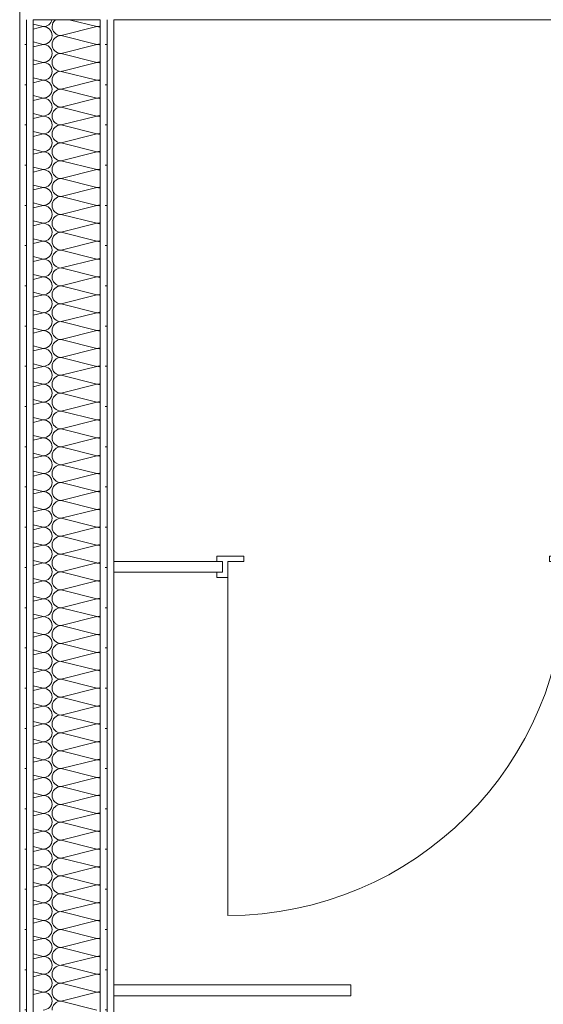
# Model space of a CAD drawing. Header units: metres. Extents: x -167 to 262, y -186 to 508.
# Tile 214 of 256: x 54.472 to 55.448, y 38.84 to 40.675. Entities that reach past the tile are written whole.
import ezdxf

# ---------------------------------------------------------------- set-up
doc = ezdxf.new("R2010")
doc.units = ezdxf.units.M
doc.header["$MEASUREMENT"] = 0
for name, color, linetype in [('10 Wand außen', 7, 'Continuous'), ('60 Auffüllung', 7, 'Continuous'), ('70 Sanitär Installation', 7, 'Continuous'), ('94 Genehmigungsplanung Bemaßung', 7, 'Continuous')]:
    doc.layers.add(name, color=color, linetype=linetype)
doc.styles.add('ERSTELLTER_STIL_1', font='arial.ttf')
doc.dimstyles.new('ERSTELLTER_STIL__1', dxfattribs={"dimtxt": 0.25, "dimasz": 0.19, "dimexe": 0.18, "dimexo": 0.1, "dimgap": 0, "dimtad": 1, "dimtih": 1, "dimtoh": 1, "dimzin": 0, "dimdsep": 46, "dimtxsty": 'ERSTELLTER_STIL_1', "dimblk": 'ARROWHEAD_6', "dimblk1": 'ARROWHEAD_6', "dimblk2": 'ARROWHEAD_6', "dimcen": 0.09, "dimclrd": 7, "dimclre": 7, "dimclrt": 7, "dimazin": 0, "dimtfac": 1, "dimtdec": 4, "dimtmove": 0, "dimatfit": 3, "dimfxl": 1, "dimtolj": 1, "dimtzin": 0, "dimarcsym": 0})
doc.dimstyles.new('ERSTELLTER_STIL__2', dxfattribs={"dimtxt": 0.25, "dimasz": 0.19, "dimexe": 0.18, "dimexo": 0.1, "dimgap": 0, "dimtad": 1, "dimzin": 0, "dimdsep": 46, "dimtxsty": 'ERSTELLTER_STIL_1', "dimblk": 'ARROWHEAD_6', "dimblk1": 'ARROWHEAD_6', "dimblk2": 'ARROWHEAD_6', "dimcen": 0.09, "dimclrd": 7, "dimclre": 7, "dimclrt": 7, "dimazin": 0, "dimtfac": 1, "dimtdec": 4, "dimtmove": 0, "dimatfit": 3, "dimfxl": 1, "dimtolj": 1, "dimtzin": 0, "dimarcsym": 0})
doc.dimstyles.new('ERSTELLTER_STIL__3', dxfattribs={"dimtxt": 0.2, "dimasz": 0.19, "dimexe": 0.18, "dimexo": 0.1, "dimgap": 0, "dimtad": 1, "dimtih": 1, "dimtoh": 1, "dimzin": 0, "dimdsep": 46, "dimtxsty": 'ERSTELLTER_STIL_1', "dimblk": 'ARROWHEAD_10', "dimblk1": 'ARROWHEAD_10', "dimblk2": 'ARROWHEAD_10', "dimcen": 0.09, "dimclrd": 8, "dimclre": 8, "dimclrt": 8, "dimazin": 0, "dimtfac": 1, "dimtdec": 4, "dimtmove": 0, "dimatfit": 3, "dimfxl": 1, "dimtolj": 1, "dimtzin": 0, "dimarcsym": 0})
pattern_1 = [(0, (27236.132094, 33357.27905), (0, 0.075), [0, -0.075])]

# ---------------------------------------------------------------- blocks, each defined once
blk = doc.blocks.new('*X107', base_point=(27236.1321, 33357.279))
at = {"layer": '10 Wand außen', "color": 8, "linetype": 'Continuous', "lineweight": 18}
for p, q in [((54.497, 40.667), (54.5154, 40.6624)), ((54.497, 40.6578), (54.5154, 40.6624)), ((54.5488, 40.6457), (54.6154, 40.6624)), ((54.5639, 40.6753), (54.6154, 40.6624)), ((54.5488, 40.6457), (54.6154, 40.629)), ((54.497, 40.6337), (54.5154, 40.629)), ((54.497, 40.6244), (54.5154, 40.629)), ((54.5488, 40.6124), (54.6154, 40.629)), ((54.5488, 40.6124), (54.6154, 40.5957)), ((54.497, 40.6003), (54.5154, 40.5957)), ((54.497, 40.5911), (54.5154, 40.5957)), ((54.5488, 40.579), (54.6154, 40.5957)), ((54.497, 40.567), (54.5154, 40.5624)), ((54.5488, 40.579), (54.6154, 40.5624)), ((54.497, 40.5578), (54.5154, 40.5624)), ((54.5488, 40.5457), (54.6154, 40.5624)), ((54.497, 40.5337), (54.5154, 40.529)), ((54.5488, 40.5457), (54.6154, 40.529)), ((54.497, 40.5244), (54.5154, 40.529)), ((54.5488, 40.5124), (54.6154, 40.529)), ((54.5488, 40.5124), (54.6154, 40.4957)), ((54.497, 40.5003), (54.5154, 40.4957)), ((54.497, 40.4911), (54.5154, 40.4957)), ((54.5488, 40.479), (54.6154, 40.4957)), ((54.5488, 40.479), (54.6154, 40.4624)), ((54.497, 40.467), (54.5154, 40.4624)), ((54.497, 40.4578), (54.5154, 40.4624)), ((54.5488, 40.4457), (54.6154, 40.4624)), ((54.5488, 40.4457), (54.6154, 40.429)), ((54.497, 40.4337), (54.5154, 40.429)), ((54.497, 40.4244), (54.5154, 40.429)), ((54.5488, 40.4124), (54.6154, 40.429)), ((54.5488, 40.4124), (54.6154, 40.3957)), ((54.497, 40.4003), (54.5154, 40.3957)), ((54.497, 40.3911), (54.5154, 40.3957)), ((54.5488, 40.379), (54.6154, 40.3957)), ((54.497, 40.367), (54.5154, 40.3624)), ((54.5488, 40.379), (54.6154, 40.3624)), ((54.497, 40.3578), (54.5154, 40.3624)), ((54.5488, 40.3457), (54.6154, 40.3624)), ((54.497, 40.3337), (54.5154, 40.329)), ((54.497, 40.3244), (54.5154, 40.329)), ((54.5488, 40.3457), (54.6154, 40.329)), ((54.5488, 40.3124), (54.6154, 40.329)), ((54.5488, 40.3124), (54.6154, 40.2957)), ((54.497, 40.3003), (54.5154, 40.2957)), ((54.497, 40.2911), (54.5154, 40.2957)), ((54.5488, 40.279), (54.6154, 40.2957)), ((54.5488, 40.279), (54.6154, 40.2624)), ((54.497, 40.267), (54.5154, 40.2624)), ((54.497, 40.2578), (54.5154, 40.2624)), ((54.5488, 40.2457), (54.6154, 40.2624)), ((54.5488, 40.2457), (54.6154, 40.229)), ((54.497, 40.2337), (54.5154, 40.229)), ((54.497, 40.2244), (54.5154, 40.229)), ((54.5488, 40.2124), (54.6154, 40.229)), ((54.497, 40.2003), (54.5154, 40.1957)), ((54.5488, 40.2124), (54.6154, 40.1957)), ((54.497, 40.1911), (54.5154, 40.1957)), ((54.5488, 40.179), (54.6154, 40.1957)), ((54.497, 40.167), (54.5154, 40.1624)), ((54.5488, 40.179), (54.6154, 40.1624)), ((54.497, 40.1578), (54.5154, 40.1624)), ((54.5488, 40.1457), (54.6154, 40.1624)), ((54.5488, 40.1457), (54.6154, 40.129)), ((54.497, 40.1337), (54.5154, 40.129)), ((54.497, 40.1244), (54.5154, 40.129)), ((54.5488, 40.1124), (54.6154, 40.129)), ((54.5488, 40.1124), (54.6154, 40.0957)), ((54.497, 40.1003), (54.5154, 40.0957)), ((54.497, 40.0911), (54.5154, 40.0957)), ((54.5488, 40.079), (54.6154, 40.0957)), ((54.5488, 40.079), (54.6154, 40.0624)), ((54.497, 40.067), (54.5154, 40.0624)), ((54.497, 40.0578), (54.5154, 40.0624)), ((54.5488, 40.0457), (54.6154, 40.0624)), ((54.5488, 40.0457), (54.6154, 40.029)), ((54.497, 40.0337), (54.5154, 40.029)), ((54.497, 40.0244), (54.5154, 40.029)), ((54.5488, 40.0124), (54.6154, 40.029)), ((54.497, 40.0003), (54.5154, 39.9957)), ((54.5488, 40.0124), (54.6154, 39.9957)), ((54.497, 39.9911), (54.5154, 39.9957)), ((54.5488, 39.979), (54.6154, 39.9957)), ((54.497, 39.967), (54.5154, 39.9624)), ((54.497, 39.9578), (54.5154, 39.9624)), ((54.5488, 39.979), (54.6154, 39.9624)), ((54.5488, 39.9457), (54.6154, 39.9624)), ((54.5488, 39.9457), (54.6154, 39.929)), ((54.497, 39.9337), (54.5154, 39.929)), ((54.497, 39.9244), (54.5154, 39.929)), ((54.5488, 39.9124), (54.6154, 39.929)), ((54.5488, 39.9124), (54.6154, 39.8957)), ((54.497, 39.9003), (54.5154, 39.8957)), ((54.497, 39.8911), (54.5154, 39.8957)), ((54.5488, 39.879), (54.6154, 39.8957)), ((54.5488, 39.879), (54.6154, 39.8624)), ((54.497, 39.867), (54.5154, 39.8624)), ((54.497, 39.8578), (54.5154, 39.8624)), ((54.5488, 39.8457), (54.6154, 39.8624)), ((54.497, 39.8337), (54.5154, 39.829)), ((54.5488, 39.8457), (54.6154, 39.829)), ((54.497, 39.8244), (54.5154, 39.829)), ((54.5488, 39.8124), (54.6154, 39.829)), ((54.497, 39.8003), (54.5154, 39.7957)), ((54.5488, 39.8124), (54.6154, 39.7957)), ((54.497, 39.7911), (54.5154, 39.7957)), ((54.5488, 39.779), (54.6154, 39.7957)), ((54.5488, 39.779), (54.6154, 39.7624)), ((54.497, 39.767), (54.5154, 39.7624)), ((54.497, 39.7578), (54.5154, 39.7624)), ((54.5488, 39.7457), (54.6154, 39.7624)), ((54.5488, 39.7457), (54.6154, 39.729)), ((54.497, 39.7337), (54.5154, 39.729)), ((54.497, 39.7244), (54.5154, 39.729)), ((54.5488, 39.7124), (54.6154, 39.729)), ((54.5488, 39.7124), (54.6154, 39.6957)), ((54.497, 39.7003), (54.5154, 39.6957)), ((54.497, 39.6911), (54.5154, 39.6957)), ((54.5488, 39.679), (54.6154, 39.6957)), ((54.5488, 39.679), (54.6154, 39.6624)), ((54.497, 39.667), (54.5154, 39.6624)), ((54.497, 39.6578), (54.5154, 39.6624)), ((54.5488, 39.6457), (54.6154, 39.6624)), ((54.497, 39.6337), (54.5154, 39.629)), ((54.5488, 39.6457), (54.6154, 39.629)), ((54.497, 39.6244), (54.5154, 39.629)), ((54.5488, 39.6124), (54.6154, 39.629)), ((54.5488, 39.6124), (54.6154, 39.5957)), ((54.497, 39.6003), (54.5154, 39.5957)), ((54.497, 39.5911), (54.5154, 39.5957)), ((54.5488, 39.579), (54.6154, 39.5957)), ((54.5488, 39.579), (54.6154, 39.5624)), ((54.497, 39.567), (54.5154, 39.5624)), ((54.497, 39.5578), (54.5154, 39.5624)), ((54.5488, 39.5457), (54.6154, 39.5624)), ((54.5488, 39.5457), (54.6154, 39.529)), ((54.497, 39.5337), (54.5154, 39.529)), ((54.497, 39.5244), (54.5154, 39.529)), ((54.5488, 39.5124), (54.6154, 39.529)), ((54.5488, 39.5124), (54.6154, 39.4957)), ((54.497, 39.5003), (54.5154, 39.4957)), ((54.497, 39.4911), (54.5154, 39.4957)), ((54.5488, 39.479), (54.6154, 39.4957)), ((54.497, 39.467), (54.5154, 39.4624)), ((54.5488, 39.479), (54.6154, 39.4624)), ((54.497, 39.4578), (54.5154, 39.4624)), ((54.5488, 39.4457), (54.6154, 39.4624)), ((54.497, 39.4337), (54.5154, 39.429)), ((54.497, 39.4244), (54.5154, 39.429)), ((54.5488, 39.4457), (54.6154, 39.429)), ((54.5488, 39.4124), (54.6154, 39.429)), ((54.5488, 39.4124), (54.6154, 39.3957)), ((54.497, 39.4003), (54.5154, 39.3957)), ((54.497, 39.3911), (54.5154, 39.3957)), ((54.5488, 39.379), (54.6154, 39.3957)), ((54.5488, 39.379), (54.6154, 39.3624)), ((54.497, 39.367), (54.5154, 39.3624)), ((54.497, 39.3578), (54.5154, 39.3624)), ((54.5488, 39.3457), (54.6154, 39.3624)), ((54.5488, 39.3457), (54.6154, 39.329)), ((54.497, 39.3337), (54.5154, 39.329)), ((54.497, 39.3244), (54.5154, 39.329)), ((54.5488, 39.3124), (54.6154, 39.329)), ((54.497, 39.3003), (54.5154, 39.2957)), ((54.5488, 39.3124), (54.6154, 39.2957)), ((54.497, 39.2911), (54.5154, 39.2957)), ((54.5488, 39.279), (54.6154, 39.2957)), ((54.497, 39.267), (54.5154, 39.2624)), ((54.5488, 39.279), (54.6154, 39.2624)), ((54.497, 39.2578), (54.5154, 39.2624)), ((54.5488, 39.2457), (54.6154, 39.2624)), ((54.5488, 39.2457), (54.6154, 39.229)), ((54.497, 39.2337), (54.5154, 39.229)), ((54.497, 39.2244), (54.5154, 39.229)), ((54.5488, 39.2124), (54.6154, 39.229)), ((54.5488, 39.2124), (54.6154, 39.1957)), ((54.497, 39.2003), (54.5154, 39.1957)), ((54.497, 39.1911), (54.5154, 39.1957)), ((54.5488, 39.179), (54.6154, 39.1957)), ((54.5488, 39.179), (54.6154, 39.1624)), ((54.497, 39.167), (54.5154, 39.1624)), ((54.497, 39.1578), (54.5154, 39.1624)), ((54.5488, 39.1457), (54.6154, 39.1624)), ((54.5488, 39.1457), (54.6154, 39.129)), ((54.497, 39.1337), (54.5154, 39.129)), ((54.497, 39.1244), (54.5154, 39.129)), ((54.5488, 39.1124), (54.6154, 39.129)), ((54.497, 39.1003), (54.5154, 39.0957)), ((54.5488, 39.1124), (54.6154, 39.0957)), ((54.497, 39.0911), (54.5154, 39.0957)), ((54.5488, 39.079), (54.6154, 39.0957)), ((54.497, 39.067), (54.5154, 39.0624)), ((54.497, 39.0578), (54.5154, 39.0624)), ((54.5488, 39.079), (54.6154, 39.0624)), ((54.5488, 39.0457), (54.6154, 39.0624)), ((54.5488, 39.0457), (54.6154, 39.029)), ((54.497, 39.0337), (54.5154, 39.029)), ((54.497, 39.0244), (54.5154, 39.029)), ((54.5488, 39.0124), (54.6154, 39.029)), ((54.5488, 39.0124), (54.6154, 38.9957)), ((54.497, 39.0003), (54.5154, 38.9957)), ((54.497, 38.9911), (54.5154, 38.9957)), ((54.5488, 38.979), (54.6154, 38.9957)), ((54.5488, 38.979), (54.6154, 38.9624)), ((54.497, 38.967), (54.5154, 38.9624)), ((54.497, 38.9578), (54.5154, 38.9624)), ((54.5488, 38.9457), (54.6154, 38.9624)), ((54.497, 38.9337), (54.5154, 38.929)), ((54.5488, 38.9457), (54.6154, 38.929)), ((54.497, 38.9244), (54.5154, 38.929)), ((54.5488, 38.9124), (54.6154, 38.929)), ((54.497, 38.9003), (54.5154, 38.8957)), ((54.5488, 38.9124), (54.6154, 38.8957)), ((54.497, 38.8911), (54.5154, 38.8957)), ((54.5488, 38.879), (54.6154, 38.8957)), ((54.5488, 38.879), (54.6154, 38.8624)), ((54.497, 38.867), (54.5154, 38.8624)), ((54.497, 38.8578), (54.5154, 38.8624)), ((54.5488, 38.8457), (54.6154, 38.8624)), ((54.5488, 38.8457), (54.6154, 38.829))]:
    blk.add_line(p, q, dxfattribs=at)
for centre, start, end in [((54.5154, 40.679), 270, 346.9106), ((54.5154, 40.6457), 0, 90), ((54.5488, 40.6624), 129.3281, 180), ((54.5488, 40.6624), 180, 270), ((54.6154, 40.679), 270, 293.1942), ((54.6154, 40.6457), 66.8058, 90), ((54.5154, 40.6457), 270, 0), ((54.5488, 40.629), 90, 180), ((54.5154, 40.6124), 0, 90), ((54.5488, 40.629), 180, 270), ((54.6154, 40.6457), 270, 293.1942), ((54.6154, 40.6124), 66.8058, 90), ((54.5154, 40.6124), 270, 0), ((54.5488, 40.5957), 90, 180), ((54.5154, 40.579), 0, 90), ((54.5488, 40.5957), 180, 270), ((54.6154, 40.6124), 270, 293.1942), ((54.6154, 40.579), 66.8058, 90), ((54.5154, 40.579), 270, 0), ((54.5488, 40.5624), 90, 180), ((54.5154, 40.5457), 0, 90), ((54.5488, 40.5624), 180, 270), ((54.6154, 40.579), 270, 293.1942), ((54.6154, 40.5457), 66.8058, 90), ((54.5154, 40.5457), 270, 0), ((54.5488, 40.529), 90, 180), ((54.6154, 40.5457), 270, 293.1942), ((54.5154, 40.5124), 0, 90), ((54.5154, 40.5124), 270, 0), ((54.5488, 40.529), 180, 270), ((54.5488, 40.4957), 90, 180), ((54.6154, 40.5124), 66.8058, 90), ((54.5154, 40.479), 0, 90), ((54.5488, 40.4957), 180, 270), ((54.6154, 40.5124), 270, 293.1942), ((54.6154, 40.479), 66.8058, 90), ((54.5154, 40.479), 270, 0), ((54.5488, 40.4624), 90, 180), ((54.5154, 40.4457), 0, 90), ((54.5488, 40.4624), 180, 270), ((54.6154, 40.479), 270, 293.1942), ((54.6154, 40.4457), 66.8058, 90), ((54.5154, 40.4457), 270, 0), ((54.5488, 40.429), 90, 180), ((54.5154, 40.4124), 0, 90), ((54.5488, 40.429), 180, 270), ((54.6154, 40.4457), 270, 293.1942), ((54.6154, 40.4124), 66.8058, 90), ((54.5154, 40.4124), 270, 0), ((54.5488, 40.3957), 90, 180), ((54.5154, 40.379), 0, 90), ((54.5488, 40.3957), 180, 270), ((54.6154, 40.4124), 270, 293.1942), ((54.6154, 40.379), 66.8058, 90), ((54.5154, 40.379), 270, 0), ((54.5488, 40.3624), 90, 180), ((54.5154, 40.3457), 0, 90), ((54.5488, 40.3624), 180, 270), ((54.6154, 40.379), 270, 293.1942), ((54.6154, 40.3457), 66.8058, 90), ((54.5154, 40.3457), 270, 0), ((54.5154, 40.3124), 0, 90), ((54.5488, 40.329), 90, 180), ((54.5488, 40.329), 180, 270), ((54.6154, 40.3457), 270, 293.1942), ((54.6154, 40.3124), 66.8058, 90), ((54.5154, 40.3124), 270, 0), ((54.5488, 40.2957), 90, 180), ((54.5154, 40.279), 0, 90), ((54.5488, 40.2957), 180, 270), ((54.6154, 40.3124), 270, 293.1942), ((54.6154, 40.279), 66.8058, 90), ((54.5154, 40.279), 270, 0), ((54.5488, 40.2624), 90, 180), ((54.5154, 40.2457), 0, 90), ((54.5488, 40.2624), 180, 270), ((54.6154, 40.279), 270, 293.1942), ((54.6154, 40.2457), 66.8058, 90), ((54.5154, 40.2457), 270, 0), ((54.5488, 40.229), 90, 180), ((54.5154, 40.2124), 0, 90), ((54.5488, 40.229), 180, 270), ((54.6154, 40.2457), 270, 293.1942), ((54.6154, 40.2124), 66.8058, 90), ((54.5154, 40.2124), 270, 0), ((54.5488, 40.1957), 90, 180), ((54.5154, 40.179), 0, 90), ((54.5488, 40.1957), 180, 270), ((54.6154, 40.2124), 270, 293.1942), ((54.6154, 40.179), 66.8058, 90), ((54.5154, 40.179), 270, 0), ((54.5488, 40.1624), 90, 180), ((54.6154, 40.179), 270, 293.1942), ((54.5154, 40.1457), 0, 90), ((54.5154, 40.1457), 270, 0), ((54.5488, 40.1624), 180, 270), ((54.5488, 40.129), 90, 180), ((54.6154, 40.1457), 66.8058, 90), ((54.5154, 40.1124), 0, 90), ((54.5488, 40.129), 180, 270), ((54.6154, 40.1457), 270, 293.1942), ((54.6154, 40.1124), 66.8058, 90), ((54.5154, 40.1124), 270, 0), ((54.5488, 40.0957), 90, 180), ((54.5154, 40.079), 0, 90), ((54.5488, 40.0957), 180, 270), ((54.6154, 40.1124), 270, 293.1942), ((54.6154, 40.079), 66.8058, 90), ((54.5154, 40.079), 270, 0), ((54.5488, 40.0624), 90, 180), ((54.5154, 40.0457), 0, 90), ((54.5488, 40.0624), 180, 270), ((54.6154, 40.079), 270, 293.1942), ((54.6154, 40.0457), 66.8058, 90), ((54.5154, 40.0457), 270, 0), ((54.5488, 40.029), 90, 180), ((54.5154, 40.0124), 0, 90), ((54.5488, 40.029), 180, 270), ((54.6154, 40.0457), 270, 293.1942), ((54.6154, 40.0124), 66.8058, 90), ((54.5154, 40.0124), 270, 0), ((54.5488, 39.9957), 90, 180), ((54.5154, 39.979), 0, 90), ((54.5488, 39.9957), 180, 270), ((54.6154, 40.0124), 270, 293.1942), ((54.6154, 39.979), 66.8058, 90), ((54.5154, 39.979), 270, 0), ((54.5154, 39.9457), 0, 90), ((54.5488, 39.9624), 90, 180), ((54.5488, 39.9624), 180, 270), ((54.6154, 39.979), 270, 293.1942), ((54.6154, 39.9457), 66.8058, 90), ((54.5154, 39.9457), 270, 0), ((54.5488, 39.929), 90, 180), ((54.5154, 39.9124), 0, 90), ((54.5488, 39.929), 180, 270), ((54.6154, 39.9457), 270, 293.1942), ((54.6154, 39.9124), 66.8058, 90), ((54.5154, 39.9124), 270, 0), ((54.5488, 39.8957), 90, 180), ((54.5154, 39.879), 0, 90), ((54.5488, 39.8957), 180, 270), ((54.6154, 39.9124), 270, 293.1942), ((54.6154, 39.879), 66.8058, 90), ((54.5154, 39.879), 270, 0), ((54.5488, 39.8624), 90, 180), ((54.5154, 39.8457), 0, 90), ((54.5488, 39.8624), 180, 270), ((54.6154, 39.879), 270, 293.1942), ((54.6154, 39.8457), 66.8058, 90), ((54.5154, 39.8457), 270, 0), ((54.5488, 39.829), 90, 180), ((54.5154, 39.8124), 0, 90), ((54.5488, 39.829), 180, 270), ((54.6154, 39.8457), 270, 293.1942), ((54.6154, 39.8124), 66.8058, 90), ((54.5154, 39.8124), 270, 0), ((54.5488, 39.7957), 90, 180), ((54.6154, 39.8124), 270, 293.1942), ((54.5154, 39.779), 0, 90), ((54.5154, 39.779), 270, 0), ((54.5488, 39.7957), 180, 270), ((54.5488, 39.7624), 90, 180), ((54.6154, 39.779), 66.8058, 90), ((54.5154, 39.7457), 0, 90), ((54.5488, 39.7624), 180, 270), ((54.6154, 39.779), 270, 293.1942), ((54.6154, 39.7457), 66.8058, 90), ((54.5154, 39.7457), 270, 0), ((54.5488, 39.729), 90, 180), ((54.5154, 39.7124), 0, 90), ((54.5488, 39.729), 180, 270), ((54.6154, 39.7457), 270, 293.1942), ((54.6154, 39.7124), 66.8058, 90), ((54.5154, 39.7124), 270, 0), ((54.5488, 39.6957), 90, 180), ((54.5154, 39.679), 0, 90), ((54.5488, 39.6957), 180, 270), ((54.6154, 39.7124), 270, 293.1942), ((54.6154, 39.679), 66.8058, 90), ((54.5154, 39.679), 270, 0), ((54.5488, 39.6624), 90, 180), ((54.5154, 39.6457), 0, 90), ((54.5488, 39.6624), 180, 270), ((54.6154, 39.679), 270, 293.1942), ((54.6154, 39.6457), 66.8058, 90), ((54.5154, 39.6457), 270, 0), ((54.5488, 39.629), 90, 180), ((54.5154, 39.6124), 0, 90), ((54.5154, 39.6124), 270, 0), ((54.5488, 39.629), 180, 270), ((54.5488, 39.5957), 90, 180), ((54.6154, 39.6457), 270, 293.1942), ((54.6154, 39.6124), 66.8058, 90), ((54.5154, 39.579), 0, 90), ((54.5488, 39.5957), 180, 270), ((54.6154, 39.6124), 270, 293.1942), ((54.6154, 39.579), 66.8058, 90), ((54.5154, 39.579), 270, 0), ((54.5488, 39.5624), 90, 180), ((54.5154, 39.5457), 0, 90), ((54.5488, 39.5624), 180, 270), ((54.6154, 39.579), 270, 293.1942), ((54.6154, 39.5457), 66.8058, 90), ((54.5154, 39.5457), 270, 0), ((54.5488, 39.529), 90, 180), ((54.5154, 39.5124), 0, 90), ((54.5488, 39.529), 180, 270), ((54.6154, 39.5457), 270, 293.1942), ((54.6154, 39.5124), 66.8058, 90), ((54.5154, 39.5124), 270, 0), ((54.5488, 39.4957), 90, 180), ((54.5154, 39.479), 0, 90), ((54.5488, 39.4957), 180, 270), ((54.6154, 39.5124), 270, 293.1942), ((54.6154, 39.479), 66.8058, 90), ((54.5154, 39.479), 270, 0), ((54.5488, 39.4624), 90, 180), ((54.5154, 39.4457), 0, 90), ((54.5488, 39.4624), 180, 270), ((54.6154, 39.479), 270, 293.1942), ((54.6154, 39.4457), 66.8058, 90), ((54.5154, 39.4457), 270, 0), ((54.5154, 39.4124), 0, 90), ((54.5488, 39.429), 90, 180), ((54.5488, 39.429), 180, 270), ((54.6154, 39.4457), 270, 293.1942), ((54.6154, 39.4124), 66.8058, 90), ((54.5154, 39.4124), 270, 0), ((54.5488, 39.3957), 90, 180), ((54.5154, 39.379), 0, 90), ((54.5488, 39.3957), 180, 270), ((54.6154, 39.4124), 270, 293.1942), ((54.6154, 39.379), 66.8058, 90), ((54.5154, 39.379), 270, 0), ((54.5488, 39.3624), 90, 180), ((54.5154, 39.3457), 0, 90), ((54.5488, 39.3624), 180, 270), ((54.6154, 39.379), 270, 293.1942), ((54.6154, 39.3457), 66.8058, 90), ((54.5154, 39.3457), 270, 0), ((54.5488, 39.329), 90, 180), ((54.5154, 39.3124), 0, 90), ((54.5488, 39.329), 180, 270), ((54.6154, 39.3457), 270, 293.1942), ((54.6154, 39.3124), 66.8058, 90), ((54.5154, 39.3124), 270, 0), ((54.5488, 39.2957), 90, 180), ((54.5154, 39.279), 0, 90), ((54.5488, 39.2957), 180, 270), ((54.6154, 39.3124), 270, 293.1942), ((54.6154, 39.279), 66.8058, 90), ((54.5154, 39.279), 270, 0), ((54.5488, 39.2624), 90, 180), ((54.6154, 39.279), 270, 293.1942), ((54.5154, 39.2457), 0, 90), ((54.5154, 39.2457), 270, 0), ((54.5488, 39.2624), 180, 270), ((54.5488, 39.229), 90, 180), ((54.6154, 39.2457), 66.8058, 90), ((54.5154, 39.2124), 0, 90), ((54.5488, 39.229), 180, 270), ((54.6154, 39.2457), 270, 293.1942), ((54.6154, 39.2124), 66.8058, 90), ((54.5154, 39.2124), 270, 0), ((54.5488, 39.1957), 90, 180), ((54.5154, 39.179), 0, 90), ((54.5488, 39.1957), 180, 270), ((54.6154, 39.2124), 270, 293.1942), ((54.6154, 39.179), 66.8058, 90), ((54.5154, 39.179), 270, 0), ((54.5488, 39.1624), 90, 180), ((54.5154, 39.1457), 0, 90), ((54.5488, 39.1624), 180, 270), ((54.6154, 39.179), 270, 293.1942), ((54.6154, 39.1457), 66.8058, 90), ((54.5154, 39.1457), 270, 0), ((54.5488, 39.129), 90, 180), ((54.5154, 39.1124), 0, 90), ((54.5488, 39.129), 180, 270), ((54.6154, 39.1457), 270, 293.1942), ((54.6154, 39.1124), 66.8058, 90), ((54.5154, 39.1124), 270, 0), ((54.5488, 39.0957), 90, 180), ((54.5154, 39.079), 0, 90), ((54.5488, 39.0957), 180, 270), ((54.6154, 39.1124), 270, 293.1942), ((54.6154, 39.079), 66.8058, 90), ((54.5154, 39.079), 270, 0), ((54.5154, 39.0457), 0, 90), ((54.5488, 39.0624), 90, 180), ((54.5488, 39.0624), 180, 270), ((54.6154, 39.079), 270, 293.1942), ((54.6154, 39.0457), 66.8058, 90), ((54.5154, 39.0457), 270, 0), ((54.5488, 39.029), 90, 180), ((54.5154, 39.0124), 0, 90), ((54.5488, 39.029), 180, 270), ((54.6154, 39.0457), 270, 293.1942), ((54.6154, 39.0124), 66.8058, 90), ((54.5154, 39.0124), 270, 0), ((54.5488, 38.9957), 90, 180), ((54.5154, 38.979), 0, 90), ((54.5488, 38.9957), 180, 270), ((54.6154, 39.0124), 270, 293.1942), ((54.6154, 38.979), 66.8058, 90), ((54.5154, 38.979), 270, 0), ((54.5488, 38.9624), 90, 180), ((54.5154, 38.9457), 0, 90), ((54.5488, 38.9624), 180, 270), ((54.6154, 38.979), 270, 293.1942), ((54.6154, 38.9457), 66.8058, 90), ((54.5154, 38.9457), 270, 0), ((54.5488, 38.929), 90, 180), ((54.5154, 38.9124), 0, 90), ((54.5488, 38.929), 180, 270), ((54.6154, 38.9457), 270, 293.1942), ((54.6154, 38.9124), 66.8058, 90), ((54.5154, 38.9124), 270, 0), ((54.5488, 38.8957), 90, 180), ((54.6154, 38.9124), 270, 293.1942), ((54.5154, 38.879), 0, 90), ((54.5154, 38.879), 270, 0), ((54.5488, 38.8957), 180, 270), ((54.5488, 38.8624), 90, 180), ((54.6154, 38.879), 66.8058, 90), ((54.5154, 38.8457), 0, 90), ((54.5488, 38.8624), 180, 270), ((54.6154, 38.879), 270, 293.1942), ((54.6154, 38.8457), 66.8058, 90), ((54.5154, 38.8457), 270, 0), ((54.5488, 38.829), 90, 180)]:
    blk.add_arc(centre, 0.0167, start, end, dxfattribs=at)
blk = doc.blocks.new('Zargentür 1-Fl 27_10')
at = {"layer": '70 Sanitär Installation', "color": 7, "linetype": 'Continuous', "lineweight": 18}
for p, q in [((0.315, 0.01), (0.315, 0.64)), ((-0.315, 0.01), (-0.335, 0.01)), ((-0.335, 0.01), (-0.335, 0)), ((-0.335, 0), (-0.325, 0)), ((-0.325, 0), (-0.325, -0.02)), ((-0.315, -0.02), (-0.315, 0.01)), ((0.315, -0.02), (0.315, 0.01)), ((0.315, 0.01), (0.335, 0.01)), ((0.335, 0), (0.325, 0)), ((0.325, 0), (0.325, -0.02)), ((0.335, 0.01), (0.335, 0)), ((-0.325, -0.02), (-0.335, -0.02)), ((-0.335, -0.02), (-0.335, -0.03)), ((-0.335, -0.03), (-0.285, -0.03)), ((-0.285, -0.02), (-0.315, -0.02)), ((-0.285, -0.03), (-0.285, -0.02)), ((0.285, -0.03), (0.285, -0.02)), ((0.285, -0.02), (0.315, -0.02)), ((0.335, -0.03), (0.285, -0.03)), ((0.325, -0.02), (0.335, -0.02)), ((0.335, -0.02), (0.335, -0.03))]:
    blk.add_line(p, q, dxfattribs=at)
at = {"layer": '70 Sanitär Installation', "color": 7, "linetype": 'Continuous', "lineweight": 13}
for p, q in [((-0.325, 0), (-0.325, -0.02)), ((-0.325, 0), (-0.325, -0.02)), ((0.325, 0), (0.325, -0.02)), ((0.325, 0), (0.325, -0.02))]:
    blk.add_line(p, q, dxfattribs=at)
blk.add_arc((0.315, 0.01), 0.63, 90, 180, dxfattribs=at)
blk = doc.blocks.new('*D476', base_point=(27236.1321, 33357.279))
at = {"layer": '94 Genehmigungsplanung Bemaßung', "color": 7, "linetype": 'Continuous', "lineweight": 13}
for p, q in [((38.2411, 45.7456), (38.2411, 46.1206)), ((57.8425, 45.7456), (57.8425, 46.1206)), ((38.3411, 46.0331), (38.1411, 45.8331)), ((57.9425, 46.0331), (57.7425, 45.8331)), ((38.2411, 45.9331), (57.8425, 45.9331))]:
    blk.add_line(p, q, dxfattribs=at)
at = {"layer": '94 Genehmigungsplanung Bemaßung', "color": 7, "lineweight": 13, "char_height": 0.25, "attachment_point": 7, "style": 'ERSTELLTER_STIL_1'}
for s, insert in [('\\A1;{\\pql;\\fArial|b0|i0|c0|p0;\\W1.000000;19,60}', (47.4221, 45.9831)), ('\\A1;{\\pql;\\fArial|b0|i0|c0|p0;\\W1.000000;32}', (57.3611, 45.9831))]:
    blk.add_mtext(s, dxfattribs=dict(at, insert=insert))
blk = doc.blocks.new('ARROWHEAD_6')
at = {"color": 0, "linetype": 'Continuous', "lineweight": 0}
for p, q in [((-0.5, -0.5), (0.5, 0.5)), ((0, 0), (-1, 0))]:
    blk.add_line(p, q, dxfattribs=at)
blk = doc.blocks.new('*D487', base_point=(27236.1321, 33357.279))
at = {"layer": '94 Genehmigungsplanung Bemaßung', "color": 7, "linetype": 'Continuous', "lineweight": 13}
for p, q in [((60.8659, 43.7797), (61.0659, 43.5797)), ((61.1534, 43.6797), (60.7784, 43.6797)), ((60.9659, 37.1352), (60.9659, 43.6797)), ((60.8659, 37.2352), (61.0659, 37.0352)), ((61.1534, 37.1352), (60.7784, 37.1352))]:
    blk.add_line(p, q, dxfattribs=at)
at = {"layer": '94 Genehmigungsplanung Bemaßung', "color": 7, "lineweight": 13, "char_height": 0.25, "attachment_point": 7, "rotation": 90, "style": 'ERSTELLTER_STIL_1'}
for s, insert in [('\\A1;{\\pql;\\fArial|b0|i0|c0|p0;\\W1.000000;32}', (60.9159, 43.1983)), ('\\A1;{\\pql;\\fArial|b0|i0|c0|p0;\\W1.000000;6,54\\fArial|b0|i0|c0|p0;\\W1.000000;\\A1{\\H.66x;\\S5^  ;}}', (60.9759, 39.8202))]:
    blk.add_mtext(s, dxfattribs=dict(at, insert=insert))
blk = doc.blocks.new('*D490', base_point=(27236.1321, 33357.279))
at = {"layer": '94 Genehmigungsplanung Bemaßung', "color": 7, "linetype": 'Continuous', "lineweight": 13}
for p, q in [((62.3525, 43.9997), (62.3525, 44.1497)), ((62.4525, 43.8997), (62.2525, 44.0997)), ((62.54, 43.9997), (62.165, 43.9997)), ((62.3525, 28.1797), (62.3525, 43.9997)), ((62.2525, 28.2797), (62.4525, 28.0797)), ((62.54, 28.1797), (62.165, 28.1797))]:
    blk.add_line(p, q, dxfattribs=at)
at = {"layer": '94 Genehmigungsplanung Bemaßung', "color": 7, "lineweight": 13, "insert": (62.3025, 35.6607), "char_height": 0.25, "attachment_point": 7, "rotation": 90, "style": 'ERSTELLTER_STIL_1'}
blk.add_mtext('\\A1;{\\pql;\\fArial|b0|i0|c0|p0;\\W1.000000;15,82}', dxfattribs=at)
blk = doc.blocks.new('*D527', base_point=(27236.1321, 33357.279))
at = {"layer": '94 Genehmigungsplanung Bemaßung', "linetype": 'Continuous', "lineweight": 18}
for points in [[(53.4425, 41.6336), (53.5425, 41.5336), (53.5425, 41.7336)], [(54.472, 41.6336), (54.372, 41.7336), (54.372, 41.5336)]]:
    blk.add_hatch(color=8, dxfattribs=at).paths.add_polyline_path(points)
at = {"layer": '94 Genehmigungsplanung Bemaßung', "color": 8, "linetype": 'Continuous', "lineweight": 18}
for p, q in [((53.4425, 41.4461), (53.4425, 41.8211)), ((54.472, 41.4461), (54.472, 41.8211)), ((53.4425, 41.6336), (53.5425, 41.7336)), ((53.5425, 41.7336), (53.5425, 41.5336)), ((54.372, 41.5336), (54.372, 41.7336)), ((54.472, 41.6336), (54.372, 41.7336)), ((53.4425, 41.6336), (53.5425, 41.5336)), ((53.5425, 41.6336), (54.372, 41.6336)), ((54.472, 41.6336), (54.372, 41.5336))]:
    blk.add_line(p, q, dxfattribs=at)
at = {"layer": '94 Genehmigungsplanung Bemaßung', "color": 8, "lineweight": 18, "insert": (53.6903, 41.6736), "char_height": 0.2, "attachment_point": 7, "style": 'ERSTELLTER_STIL_1'}
blk.add_mtext('\\A1;{\\pql;\\fArial|b0|i0|c0|p0;\\W1.000000;1,03}', dxfattribs=at)
blk = doc.blocks.new('ARROWHEAD_10')
at = {"linetype": 'Continuous', "lineweight": 0}
blk.add_hatch(color=0, dxfattribs=at).paths.add_polyline_path([(-0.525, 0.525), (0, 0), (-0.525, -0.525)])
at = {"color": 0, "linetype": 'Continuous', "lineweight": 0}
blk.add_line((0, 0), (-1, 0), dxfattribs=at)
blk = doc.blocks.new('*D528', base_point=(27236.1321, 33357.279))
at = {"layer": '94 Genehmigungsplanung Bemaßung', "linetype": 'Continuous', "lineweight": 18}
for points in [[(54.472, 41.6336), (54.372, 41.7336), (54.372, 41.5336)], [(54.647, 41.6336), (54.747, 41.5336), (54.747, 41.7336)]]:
    blk.add_hatch(color=8, dxfattribs=at).paths.add_polyline_path(points)
at = {"layer": '94 Genehmigungsplanung Bemaßung', "color": 8, "linetype": 'Continuous', "lineweight": 18}
for p, q in [((54.472, 41.4461), (54.472, 41.8211)), ((54.647, 41.4461), (54.647, 41.8211)), ((54.472, 41.6336), (54.647, 41.6336))]:
    blk.add_line(p, q, dxfattribs=at)
blk = doc.blocks.new('*D529', base_point=(27236.1321, 33357.279))
at = {"layer": '94 Genehmigungsplanung Bemaßung', "linetype": 'Continuous', "lineweight": 18}
for points in [[(54.647, 41.6336), (54.747, 41.5336), (54.747, 41.7336)], [(56.1261, 41.6336), (56.0261, 41.7336), (56.0261, 41.5336)], [(56.1261, 41.6336), (56.2261, 41.5336), (56.2261, 41.7336)]]:
    blk.add_hatch(color=8, dxfattribs=at).paths.add_polyline_path(points)
at = {"layer": '94 Genehmigungsplanung Bemaßung', "color": 8, "linetype": 'Continuous', "lineweight": 18}
for p, q in [((54.647, 41.4461), (54.647, 41.8211)), ((56.1261, 41.4461), (56.1261, 41.8211)), ((54.647, 41.6336), (54.747, 41.7336)), ((54.747, 41.7336), (54.747, 41.5336)), ((56.0261, 41.5336), (56.0261, 41.7336)), ((56.1261, 41.6336), (56.0261, 41.7336)), ((54.647, 41.6336), (54.747, 41.5336)), ((54.747, 41.6336), (56.0261, 41.6336)), ((56.1261, 41.6336), (56.0261, 41.5336))]:
    blk.add_line(p, q, dxfattribs=at)
at = {"layer": '94 Genehmigungsplanung Bemaßung', "color": 8, "lineweight": 18, "char_height": 0.2, "attachment_point": 7, "style": 'ERSTELLTER_STIL_1'}
for s, insert in [('\\A1;{\\pql;\\fArial|b0|i0|c0|p0;\\W1.000000;17\\fArial|b0|i0|c0|p0;\\W1.000000;\\A1{\\H.66x;\\S5^  ;}}', (54.747, 41.6623)), ('\\A1;{\\pql;\\fArial|b0|i0|c0|p0;\\W1.000000;1,48}', (55.3225, 41.6736))]:
    blk.add_mtext(s, dxfattribs=dict(at, insert=insert))
blk = doc.blocks.new('*D535', base_point=(27236.1321, 33357.279))
at = {"layer": '94 Genehmigungsplanung Bemaßung', "color": 7, "linetype": 'Continuous', "lineweight": 13}
for p, q in [((52.3222, 45.2094), (52.3222, 45.5844)), ((54.472, 45.2094), (54.472, 45.5844)), ((52.4222, 45.4969), (52.2222, 45.2969)), ((54.572, 45.4969), (54.372, 45.2969)), ((52.3222, 45.3969), (54.472, 45.3969))]:
    blk.add_line(p, q, dxfattribs=at)
at = {"layer": '94 Genehmigungsplanung Bemaßung', "color": 7, "lineweight": 13, "char_height": 0.25, "attachment_point": 7, "style": 'ERSTELLTER_STIL_1'}
for s, insert in [('\\A1;{\\pql;\\fArial|b0|i0|c0|p0;\\W1.000000;17\\fArial|b0|i0|c0|p0;\\W1.000000;\\A1{\\H.66x;\\S5^  ;}}', (53.8648, 45.4327)), ('\\A1;{\\pql;\\fArial|b0|i0|c0|p0;\\W1.000000;2,15}', (52.8098, 45.4469))]:
    blk.add_mtext(s, dxfattribs=dict(at, insert=insert))
blk = doc.blocks.new('*D536', base_point=(27236.1321, 33357.279))
at = {"layer": '94 Genehmigungsplanung Bemaßung', "color": 7, "linetype": 'Continuous', "lineweight": 13}
for p, q in [((54.472, 45.2094), (54.472, 45.5844)), ((54.647, 45.2094), (54.647, 45.5844)), ((54.572, 45.4969), (54.372, 45.2969)), ((54.747, 45.4969), (54.547, 45.2969)), ((54.472, 45.3969), (54.647, 45.3969))]:
    blk.add_line(p, q, dxfattribs=at)
blk = doc.blocks.new('*D537', base_point=(27236.1321, 33357.279))
at = {"layer": '94 Genehmigungsplanung Bemaßung', "color": 7, "linetype": 'Continuous', "lineweight": 13}
for p, q in [((54.647, 45.2094), (54.647, 45.5844)), ((57.8425, 45.2094), (57.8425, 45.5844)), ((54.747, 45.4969), (54.547, 45.2969)), ((57.9425, 45.4969), (57.7425, 45.2969)), ((54.647, 45.3969), (57.8425, 45.3969))]:
    blk.add_line(p, q, dxfattribs=at)
at = {"layer": '94 Genehmigungsplanung Bemaßung', "color": 7, "lineweight": 13, "char_height": 0.25, "attachment_point": 7, "style": 'ERSTELLTER_STIL_1'}
for s, insert in [('\\A1;{\\pql;\\fArial|b0|i0|c0|p0;\\W1.000000;3,19\\fArial|b0|i0|c0|p0;\\W1.000000;\\A1{\\H.66x;\\S5^  ;}}', (55.6575, 45.3869)), ('\\A1;{\\pql;\\fArial|b0|i0|c0|p0;\\W1.000000;32}', (57.3611, 45.4469))]:
    blk.add_mtext(s, dxfattribs=dict(at, insert=insert))

msp = doc.modelspace()

# ---------------------------------------------------------------- hatches: boundary and pattern name
at = {"layer": '10 Wand außen', "linetype": 'Continuous', "lineweight": 13, "true_color": 0x000100}
h = msp.add_hatch(dxfattribs=at)
h.set_pattern_fill('Gipskarton_0001', color=98, style=0, pattern_type=2)
h.set_pattern_definition(pattern_1)
h.paths.add_polyline_path([(54.472, 40.6753), (57.8425, 40.6753), (57.8425, 40.6878), (54.472, 40.6878)])
h = msp.add_hatch(dxfattribs=at)
h.set_pattern_fill('Gipskarton_0001', color=98, style=0, pattern_type=2)
h.set_pattern_definition(pattern_1)
h.paths.add_polyline_path([(54.472, 40.6753), (54.472, 37.1352), (54.4845, 37.1352), (54.4845, 40.6753)])
h = msp.add_hatch(dxfattribs=at)
h.set_pattern_fill('Gipskarton_0001', color=98, style=0, pattern_type=2)
h.set_pattern_definition(pattern_1)
h.paths.add_polyline_path([(54.4845, 40.6753), (54.4845, 37.1352), (54.497, 37.1352), (54.497, 40.6753)])
h = msp.add_hatch(dxfattribs=at)
h.set_pattern_fill('Gipskarton_0001', color=98, style=0, pattern_type=2)
h.set_pattern_definition(pattern_1)
h.paths.add_polyline_path([(54.6345, 37.1352), (54.6345, 40.6753), (54.622, 40.6753), (54.622, 37.1352)])
h = msp.add_hatch(dxfattribs=at)
h.set_pattern_fill('Gipskarton_0001', color=98, style=0, pattern_type=2)
h.set_pattern_definition(pattern_1)
h.paths.add_polyline_path([(54.647, 37.1352), (54.647, 40.6753), (54.6345, 40.6753), (54.6345, 37.1352)])
at = {"layer": '60 Auffüllung', "linetype": 'Continuous', "lineweight": 18, "true_color": 0xefefef}
h = msp.add_hatch(dxfattribs=at)
h.set_pattern_fill('Erde_1_0001', style=0, pattern_type=2)
h.set_pattern_definition([(0, (27236.1321, 33357.27905), (0, 0.779422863), [0.04875, -0.40125]), (0, (27236.3571, 33357.66876), (0, 0.779422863), [0.04875, -0.40125]), (60, (27236.1321, 33357.27905), (-0.675, 0.389711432), [0.04875, -0.40125]), (60, (27236.5821, 33357.27905), (-0.675, 0.389711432), [0.04875, -0.40125]), (120, (27236.18084, 33357.27905), (0.675, 0.389711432), [0.04875, -0.40125]), (120, (27236.63084, 33357.27905), (0.675, 0.389711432), [0.04875, -0.40125]), (0, (27236.1321, 33357.35405), (0, 0.15), [0, -0.15, 0, -0.225]), (45, (27236.2071, 33357.35405), (-0.1060660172, 0.1060660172), [0, -0.1125, 0, -0.1875])])
h.paths.add_polyline_path([(2.3366, 24.8593), (2.3419, 13.496, 0.033836), (8.8613, 14.0911, 0.026308), (13.8582, 15.1616, -0.024635), (17.3411, 16.2775), (17.3411, 24.6258), (15.3411, 24.6258), (15.3411, 30.4887), (17.3411, 30.4887), (17.3411, 43.9997), (58.1625, 43.9997), (58.1625, 45.7494), (101.6632, 45.7486), (101.6702, 49.0078), (2.342, 49.0078)])
h.paths.add_polyline_path([(9.5982, 27.1903), (4.651, 27.1903), (4.651, 42.9257), (4.651, 43.8257), (9.5982, 43.8257), (9.5982, 42.9257)], flags=0)
h.paths.add_polyline_path([(14.4618, 25.704, -0.414214), (13.8618, 26.304, -0.414214), (14.4618, 26.904, -0.414214), (15.0618, 26.304, -0.414214)], flags=0)

# ---------------------------------------------------------------- linework, layer by layer
at = {"layer": '10 Wand außen', "color": 7, "linetype": 'Continuous', "lineweight": 13}
for p, q in [((54.4845, 40.6753), (54.4845, 37.1352)), ((54.497, 40.6753), (54.497, 37.1352)), ((54.622, 37.1352), (54.622, 40.6753)), ((54.6345, 37.1352), (54.6345, 40.6753))]:
    msp.add_line(p, q, dxfattribs=at)
at = {"layer": '10 Wand außen', "color": 7, "linetype": 'Continuous', "lineweight": 13, "flags": 128}
for points in [[(54.472, 40.7753), (54.472, 40.6753)], [(54.472, 40.6753), (54.472, 37.1352)], [(54.622, 40.6753), (54.497, 40.6753)], [(54.497, 40.6753), (54.622, 40.6753)], [(54.647, 37.1352), (54.647, 40.6753)], [(54.647, 40.6753), (56.1261, 40.6753)]]:
    msp.add_lwpolyline(points, dxfattribs=at)
at = {"layer": '70 Sanitär Installation', "color": 7, "linetype": 'Continuous', "lineweight": 13}
msp.add_line((54.8496, 39.6453), (54.8496, 39.6653), dxfattribs=at)
at = {"layer": '70 Sanitär Installation', "color": 7, "linetype": 'Continuous', "lineweight": 13, "flags": 128}
for points in [[(54.8496, 39.6653), (54.647, 39.6653)], [(54.647, 39.6653), (54.647, 39.6453)], [(54.647, 39.6453), (54.8496, 39.6453)], [(55.0891, 38.8757), (54.647, 38.8757)], [(54.647, 38.8757), (54.647, 38.8557)], [(55.0891, 38.8557), (55.0891, 38.8757)], [(54.647, 38.8557), (55.0891, 38.8557)]]:
    msp.add_lwpolyline(points, dxfattribs=at)

# ---------------------------------------------------------------- block references
at = {"layer": '10 Wand außen', "color": 7, "lineweight": 35}
msp.add_blockref('*X107', (27236.1321, 33357.279), dxfattribs=at)
at = {"layer": '70 Sanitär Installation', "color": 7, "linetype": 'Continuous', "lineweight": 18, "rotation": 180}
msp.add_blockref('Zargentür 1-Fl 27_10', (55.1746, 39.6453), dxfattribs=at)

# ---------------------------------------------------------------- dimensions: what is measured, and where the dimension line sits
at = {"layer": '94 Genehmigungsplanung Bemaßung', "color": 7, "linetype": 'Continuous', "lineweight": 13}
for base, p1, p2, picture, middle in [((54.472, 45.3969), (52.3222, 38.9067), (54.472, 40.8503), '*D535', (53.1335, 45.5719)), ((57.8425, 45.3969), (54.647, 40.6753), (57.8425, 40.6753), '*D537', (56.3177, 45.5719)), ((57.8425, 45.9331), (38.2411, 36.0897), (57.8425, 43.6597), '*D476', (47.8409, 46.1081)), ((54.6469919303, 45.3968778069), (54.4719919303, 40.8502747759), (54.6469919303, 40.6752747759), '*D536', (54.3916084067, 45.5718778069))]:
    dim = msp.add_linear_dim(base=base, p1=p1, p2=p2, dimstyle='ERSTELLTER_STIL__1', dxfattribs=at)
    dim.commit()
    dim.dimension.update_dxf_attribs({"geometry": picture, "text_midpoint": middle, "dimtype": 160})
for base, p1, p2, picture, middle in [((62.3525, 43.9997), (58.1625, 28.1797), (47.9546, 43.9997), '*D490', (62.1775, 36.0795)), ((60.9659, 43.6797), (48.0368, 37.1352), (57.5039, 43.6797), '*D487', (60.7909, 40.4804))]:
    dim = msp.add_linear_dim(base=base, p1=p1, p2=p2, angle=90, dimstyle='ERSTELLTER_STIL__2', dxfattribs=at)
    dim.commit()
    dim.dimension.update_dxf_attribs({"geometry": picture, "text_midpoint": middle, "dimtype": 160, "text_rotation": 90})
at = {"layer": '94 Genehmigungsplanung Bemaßung', "color": 8, "linetype": 'Continuous', "lineweight": 18}
for base, p1, p2, picture, middle in [((56.1261, 41.6336), (54.647, 40.6753), (56.1261, 40.8503), '*D529', (55.5814, 41.7736)), ((54.472, 41.6336), (53.4425, 39.8648), (54.472, 40.8503), '*D527', (53.9493, 41.7736)), ((54.6469919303, 41.6335773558), (54.4719919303, 40.8502747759), (54.6469919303, 40.6752747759), '*D528', (55.1684539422, 41.7735773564))]:
    dim = msp.add_linear_dim(base=base, p1=p1, p2=p2, dimstyle='ERSTELLTER_STIL__3', dxfattribs=at)
    dim.commit()
    dim.dimension.update_dxf_attribs({"geometry": picture, "text_midpoint": middle, "dimtype": 160})

doc.saveas('drawing.dxf')
